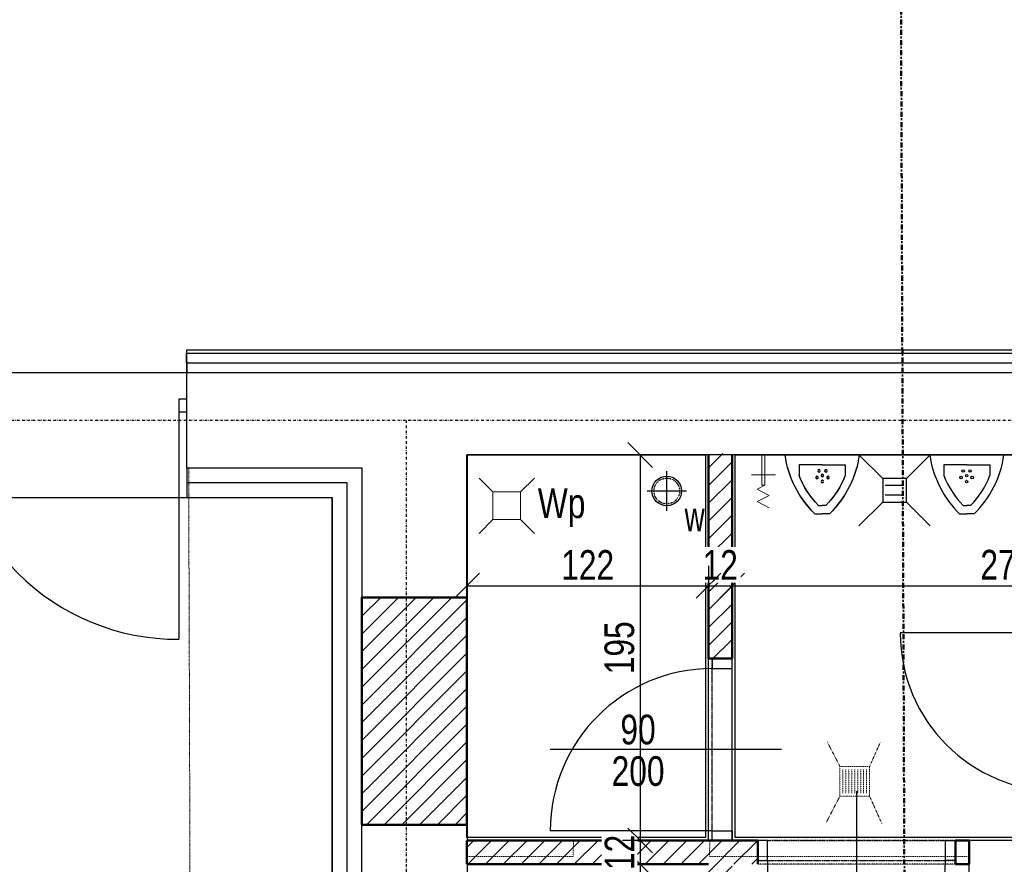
# Model space of a CAD drawing. Header units: centimetres. Extents: x 0 to 55409, y -2708 to 14680.
# Tile 38 of 215: x 30638 to 31136, y 4902 to 5329. Entities that reach past the tile are written whole.
import ezdxf
from ezdxf.enums import TextEntityAlignment as Align

# ---------------------------------------------------------------- set-up
doc = ezdxf.new("R2010")
doc.units = ezdxf.units.CM
doc.header["$LTSCALE"] = 0.01
for name, pattern in [('DASHDOT', [25.4, 12.7, -6.35, 0, -6.35]), ('DASHED2', [9.525, 6.35, -3.175]), ('DIVIDE', [31.75, 12.7, -6.35, 0, -6.35, 0, -6.35]), ('DOT', [6.35, 0, -6.35])]:
    doc.linetypes.add(name, pattern=pattern)
for name, color, linetype in [('A-ELEWACJE', 3, 'Continuous'), ('A-Elewacje_wypełnienia', 7, 'Continuous'), ('A-Opis-G', 3, 'Continuous'), ('A-Wyposażenie-G', 12, 'Continuous'), ('A_drzwi opis istniejące', 161, 'Continuous'), ('A_Ściany istniejące', 9, 'Continuous'), ('CKDOOR_FRAMUGI_RAM', 5, 'Continuous'), ('CKDRZWI_', 7, 'Continuous'), ('CKDRZWI_NAD', 1, 'DIVIDE'), ('CKDRZWI_OPIS', 3, 'Continuous'), ('CKDRZWI_OS', 1, 'Continuous'), ('CKIZOLACJE', 2, 'Continuous'), ('CKOKNA', 4, 'Continuous'), ('CKSCIANY_NAD', 7, 'DIVIDE'), ('CKSCIANY_POD', 7, 'Continuous'), ('CKSIATKA', 7, 'DASHDOT'), ('CKWYMIAR', 3, 'Continuous'), ('PODKŁAD STAN ISTNIEJĄCY', 7, 'Continuous')]:
    doc.layers.add(name, color=color, linetype=linetype)
for name, color, linetype, lineweight in [('A-Wyburzenia', 35, 'DASHED2', 0), ('CKPRZEKROJ_OZN', 4, 'DASHDOT', 50), ('CKSCIANY_PRZEKR', 6, 'Continuous', 50)]:
    doc.layers.add(name, color=color, linetype=linetype, lineweight=lineweight)
for name, color, linetype, plot in [('CKDRZWI_POM', 7, 'DOT', False), ('CKPOM_POWIERZ', 1, 'Continuous', False), ('POWIERZCHNIA ZABUDOWY', 111, 'Continuous', False)]:
    doc.layers.add(name, color=color, linetype=linetype, plot=plot)
doc.styles.add('ArCADiaStyle', font='IC-Romans.shx', dxfattribs={"width": 0.8})
doc.styles.add('SIMPLEX', font='simplex.shx', dxfattribs={"width": 0.7, "height": 17})
doc.styles.get("Standard").update_dxf_attribs({"font": 'ic-simplex.shx', "width": 0.8})
doc.linetypes.add('BATTING', pattern='A,0.0001,-0.1,[134,ltypeshp.shx,S=0.1,R=0,X=-0.1,Y=0],-0.2,[134,ltypeshp.shx,S=0.1,R=180,X=0.1,Y=0],-0.1', length=0.4001)
doc.linetypes.add('IZOLACJA_CIEPLNA_OS', pattern='A,0.001,[220,CADKON.SHX,S=0.05,R=0,X=0,Y=0],-1,[220,CADKON.SHX,S=0.05,R=180,X=1,Y=0],-1', length=2.001)
doc.dimstyles.new('Kopia2 CADKON cm', dxfattribs={"dimscale": 5, "dimtxt": 3, "dimasz": 2.5, "dimexe": 1.8, "dimexo": 5, "dimgap": 0.6, "dimtad": 1, "dimrnd": 0.5, "dimtxsty": 'Standard', "dimblk1": 'OBLIQUE', "dimblk2": 'OBLIQUE', "dimsah": 1, "dimcen": 2.5, "dimadec": 1, "dimazin": 2, "dimtfac": 1, "dimtix": 1, "dimtmove": 2, "dimatfit": 3, "dimldrblk": 'OPEN30', "dimfxl": 2, "dimfxlon": 1, "dimtfill": 1, "dimtolj": 1, "dimarcsym": 0})

# ---------------------------------------------------------------- blocks, each defined once
blk = doc.blocks.new('_OBLIQUE')
at = {"color": 0, "linetype": 'ByBlock'}
blk.add_line((-0.5, -0.5), (0.5, 0.5), dxfattribs=at)
blk = doc.blocks.new('*D142')
at = {"layer": 'CKWYMIAR', "color": 0, "lineweight": -2}
for p, q in [((30453.08, 5382.35), (30434.08, 5382.35)), ((30443.08, 5382.35), (30443.08, 5150.1)), ((30453.08, 5150.1), (30434.08, 5150.1))]:
    blk.add_line(p, q, dxfattribs=at)
at = {"layer": 'CKWYMIAR', "color": 0, "lineweight": -2, "xscale": 12.5, "yscale": 12.5, "zscale": 12.5}
for p, rotation in [((30443.08, 5382.35), 90), ((30443.08, 5150.1), 270)]:
    blk.add_blockref('_OBLIQUE', p, dxfattribs=dict(at, rotation=rotation))
at = {"layer": 'CKWYMIAR', "color": 0, "lineweight": -3, "insert": (30432.58, 5266.23), "char_height": 15, "attachment_point": 5, "rotation": 90, "bg_fill": 3, "box_fill_scale": 1.1, "bg_fill_color": 256, "bg_fill_true_color": 13158600, "bg_fill_transparency": 0}
blk.add_mtext('\\A1;232', dxfattribs=at)
blk = doc.blocks.new('_Open30')
at = {"color": 0, "linetype": 'ByBlock', "lineweight": -2}
for p, q in [((-1, 0.268), (0, 0)), ((0, 0), (-1, -0.268)), ((0, 0), (-1, 0))]:
    blk.add_line(p, q, dxfattribs=at)
blk = doc.blocks.new('ks')
at = {"color": 0}
for points in [[(-6, 6), (-18, 18)], [(6, 6), (18, 18)], [(-2.5, -4.78), (-2.5, 4.78)], [(2.5, -4.78), (2.5, 4.78)], [(-18, -18), (-6, -6)], [(6, -6), (18, -18)]]:
    blk.add_lwpolyline(points, dxfattribs=at)
blk.add_lwpolyline([(-6, 6), (-6, -6), (6, -6), (6, 6)], close=True, dxfattribs=at)
blk = doc.blocks.new('PISUAR')
for p, q in [((-26.72, 35.47), (-22.35, 35.47)), ((-24.64, 30.47), (-22.35, 30.47)), ((-17.97, 35.47), (-22.35, 35.47)), ((-20.06, 30.47), (-22.35, 30.47)), ((-36.24, 6), (-36.24, 12.41)), ((-8.45, 6), (-8.45, 12.41)), ((-22.29, 6), (-36.24, 6)), ((-22.4, 6), (-8.45, 6)), ((-22.29, 0), (-44.7, 0)), ((-22.4, 0), (0, 0))]:
    blk.add_line(p, q)
at = {"linetype": 'ByBlock'}
for centre in [(-25.53, 13.56), (-25.53, 13.56), (-25.53, 13.56), (-25.53, 13.56), (-25.53, 13.56), (-25.53, 13.56), (-25.53, 13.56), (-25.53, 13.56), (-25.53, 13.56), (-22.19, 16), (-22.19, 16), (-22.19, 16), (-22.19, 16), (-22.19, 16), (-22.19, 16), (-22.19, 16), (-22.19, 16), (-22.19, 16), (-22.19, 12.48), (-22.19, 12.48), (-22.19, 12.48), (-22.19, 12.48), (-22.19, 12.48), (-22.19, 12.48), (-22.19, 12.48), (-22.19, 12.48), (-22.19, 12.48), (-18.84, 13.56), (-18.84, 13.56), (-18.84, 13.56), (-18.84, 13.56), (-18.84, 13.56), (-18.84, 13.56), (-18.84, 13.56), (-18.84, 13.56), (-18.84, 13.56), (-24.25, 9.63), (-24.25, 9.63), (-24.25, 9.63), (-24.25, 9.63), (-24.25, 9.63), (-24.25, 9.63), (-24.25, 9.63), (-24.25, 9.63), (-24.25, 9.63), (-20.12, 9.63), (-20.12, 9.63), (-20.12, 9.63), (-20.12, 9.63), (-20.12, 9.63), (-20.12, 9.63), (-20.12, 9.63), (-20.12, 9.63), (-20.12, 9.63)]:
    blk.add_circle(centre, 0.734, dxfattribs=at)
for centre, radius, start, end in [((16.43, -8.68), 61.74, 134.34698, 171.91595), ((16.43, -8.68), 56.74, 136.3686, 158.17945), ((-61.13, -8.68), 56.74, 21.82055, 43.6314), ((-61.13, -8.68), 61.74, 8.08405, 45.65302)]:
    blk.add_arc(centre, radius, start, end, dxfattribs=at)
blk = doc.blocks.new('Zlaczka do weza')
at = {"color": 0, "lineweight": 0}
for p, q in [((20.22, 13.91), (20.22, -10.5)), ((0, 3), (30.84, 3)), ((0, 0), (30.84, 0)), ((30.84, 3), (34.78, -4.57)), ((30.84, 3), (30.84, 0)), ((41.09, 7.57), (34.78, -4.57)), ((41.09, 7.57), (47.4, -4.57)), ((53.71, 7.57), (47.4, -4.57))]:
    blk.add_line(p, q, dxfattribs=at)
blk = doc.blocks.new('A$7E8717E114230')
at = {"layer": 'A-Wyposażenie-G'}
for name, p, xscale, yscale, zscale, rotation in [('Zlaczka do weza', (0, -28.09), -0.5, 0.5, 0.5, 180), ('PISUAR', (0, -77.45), 0.8399999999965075, 0.8399999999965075, 0.8399999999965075, 270.0000000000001)]:
    blk.add_blockref(name, p, dxfattribs=dict(at, xscale=xscale, yscale=yscale, zscale=zscale, rotation=rotation))
at = {"layer": 'A-Wyposażenie-G', "xscale": -1}
blk.add_blockref('ks', (18, -95.29), dxfattribs=at)
blk = doc.blocks.new('A$7E87483B30307')
at = {"lineweight": 9}
for points in [[(13.11, 27.42), (6.11, 34.42)], [(27.11, 27.42), (34.11, 34.42)], [(6.11, 6.42), (13.11, 13.42)], [(34.11, 6.42), (27.11, 13.42)]]:
    blk.add_lwpolyline(points, dxfattribs=at)
blk.add_lwpolyline([(13.11, 27.42), (27.11, 27.42), (27.11, 13.42), (13.11, 13.42)], close=True, dxfattribs=at)
at = {"lineweight": 9, "insert": (35.85, 29.22), "char_height": 15, "width": 166.5319, "attachment_point": 1, "style": 'ArCADiaStyle'}
blk.add_mtext('\\W0.8;Wp', dxfattribs=at)
blk = doc.blocks.new('*D360')
at = {"layer": 'CKWYMIAR', "color": 0, "lineweight": -2}
for p, q in [((30863.99, 5052.5), (30863.99, 5033.5)), ((30986.14, 5052.5), (30986.14, 5033.5)), ((30863.99, 5042.5), (30986.14, 5042.5))]:
    blk.add_line(p, q, dxfattribs=at)
at = {"layer": 'CKWYMIAR', "color": 0, "lineweight": -2, "xscale": 12.5, "yscale": 12.5, "zscale": 12.5, "rotation": 180}
blk.add_blockref('_OBLIQUE', (30863.99, 5042.5), dxfattribs=at)
at = {"layer": 'CKWYMIAR', "color": 0, "lineweight": -2, "xscale": 12.5, "yscale": 12.5, "zscale": 12.5}
blk.add_blockref('_OBLIQUE', (30986.14, 5042.5), dxfattribs=at)
at = {"layer": 'CKWYMIAR', "color": 0, "lineweight": -3, "insert": (30925.06, 5053), "char_height": 15, "attachment_point": 5, "bg_fill": 3, "box_fill_scale": 1.1, "bg_fill_color": 256, "bg_fill_true_color": 13158600, "bg_fill_transparency": 0}
blk.add_mtext('\\A1;122', dxfattribs=at)
blk = doc.blocks.new('*D361')
at = {"layer": 'CKWYMIAR', "color": 0, "lineweight": -2}
for p, q in [((30986.14, 5052.5), (30986.14, 5033.5)), ((30998.14, 5052.5), (30998.14, 5033.5)), ((30986.14, 5042.5), (30998.14, 5042.5))]:
    blk.add_line(p, q, dxfattribs=at)
at = {"layer": 'CKWYMIAR', "color": 0, "lineweight": -2, "xscale": 12.5, "yscale": 12.5, "zscale": 12.5}
blk.add_blockref('_OBLIQUE', (30986.14, 5042.5), dxfattribs=at)
at = {"layer": 'CKWYMIAR', "color": 0, "lineweight": -2, "xscale": 12.5, "yscale": 12.5, "zscale": 12.5, "rotation": 180}
blk.add_blockref('_OBLIQUE', (30998.14, 5042.5), dxfattribs=at)
at = {"layer": 'CKWYMIAR', "color": 0, "lineweight": -3, "insert": (30992.14, 5053), "char_height": 15, "attachment_point": 5, "bg_fill": 3, "box_fill_scale": 1.1, "bg_fill_color": 256, "bg_fill_true_color": 13158600, "bg_fill_transparency": 0}
blk.add_mtext('\\A1;12', dxfattribs=at)
blk = doc.blocks.new('*D362')
at = {"layer": 'CKWYMIAR', "color": 0, "lineweight": -2}
for p, q in [((30998.14, 5052.5), (30998.14, 5033.5)), ((31276.24, 5052.5), (31276.24, 5033.5)), ((30998.14, 5042.5), (31276.24, 5042.5))]:
    blk.add_line(p, q, dxfattribs=at)
at = {"layer": 'CKWYMIAR', "color": 0, "lineweight": -2, "xscale": 12.5, "yscale": 12.5, "zscale": 12.5, "rotation": 180}
blk.add_blockref('_OBLIQUE', (30998.14, 5042.5), dxfattribs=at)
at = {"layer": 'CKWYMIAR', "color": 0, "lineweight": -2, "xscale": 12.5, "yscale": 12.5, "zscale": 12.5}
blk.add_blockref('_OBLIQUE', (31276.24, 5042.5), dxfattribs=at)
at = {"layer": 'CKWYMIAR', "color": 0, "lineweight": -3, "insert": (31137.19, 5053), "char_height": 15, "attachment_point": 5, "bg_fill": 3, "box_fill_scale": 1.1, "bg_fill_color": 256, "bg_fill_true_color": 13158600, "bg_fill_transparency": 0}
blk.add_mtext('\\A1;278', dxfattribs=at)
blk = doc.blocks.new('*D363')
at = {"layer": 'CKWYMIAR', "color": 0, "lineweight": -2}
for p, q in [((30961.14, 5108.6), (30942.68, 5108.6)), ((30951.68, 5108.6), (30951.68, 4913.6)), ((30961.68, 4913.6), (30942.68, 4913.6))]:
    blk.add_line(p, q, dxfattribs=at)
at = {"layer": 'CKWYMIAR', "color": 0, "lineweight": -2, "xscale": 12.5, "yscale": 12.5, "zscale": 12.5}
for p, rotation in [((30951.68, 5108.6), 90), ((30951.68, 4913.6), 270)]:
    blk.add_blockref('_OBLIQUE', p, dxfattribs=dict(at, rotation=rotation))
at = {"layer": 'CKWYMIAR', "color": 0, "lineweight": -3, "insert": (30941.18, 5011.1), "char_height": 15, "attachment_point": 5, "rotation": 90, "bg_fill": 3, "box_fill_scale": 1.1, "bg_fill_color": 256, "bg_fill_true_color": 13158600, "bg_fill_transparency": 0}
blk.add_mtext('\\A1;195', dxfattribs=at)
blk = doc.blocks.new('*D364')
at = {"layer": 'CKWYMIAR', "color": 0, "lineweight": -2}
for p, q in [((30961.68, 4913.6), (30942.68, 4913.6)), ((30951.68, 4913.6), (30951.68, 4901.6)), ((30961.14, 4901.6), (30942.68, 4901.6))]:
    blk.add_line(p, q, dxfattribs=at)
at = {"layer": 'CKWYMIAR', "color": 0, "lineweight": -2, "xscale": 12.5, "yscale": 12.5, "zscale": 12.5}
for p, rotation in [((30951.68, 4913.6), 270), ((30951.68, 4901.6), 90)]:
    blk.add_blockref('_OBLIQUE', p, dxfattribs=dict(at, rotation=rotation))
at = {"layer": 'CKWYMIAR', "color": 0, "lineweight": -3, "insert": (30941.18, 4907.6), "char_height": 15, "attachment_point": 5, "rotation": 90, "bg_fill": 3, "box_fill_scale": 1.1, "bg_fill_color": 256, "bg_fill_true_color": 13158600, "bg_fill_transparency": 0}
blk.add_mtext('\\A1;12', dxfattribs=at)
blk = doc.blocks.new('*D365')
at = {"layer": 'CKWYMIAR', "color": 0, "lineweight": -2}
for p, q in [((30961.14, 4901.6), (30942.68, 4901.6)), ((30951.68, 4901.6), (30951.68, 4719.6)), ((30961.68, 4719.6), (30942.68, 4719.6))]:
    blk.add_line(p, q, dxfattribs=at)
at = {"layer": 'CKWYMIAR', "color": 0, "lineweight": -2, "xscale": 12.5, "yscale": 12.5, "zscale": 12.5}
for p, rotation in [((30951.68, 4901.6), 90), ((30951.68, 4719.6), 270)]:
    blk.add_blockref('_OBLIQUE', p, dxfattribs=dict(at, rotation=rotation))
at = {"layer": 'CKWYMIAR', "color": 0, "lineweight": -3, "insert": (30941.18, 4810.6), "char_height": 15, "attachment_point": 5, "rotation": 90, "bg_fill": 3, "box_fill_scale": 1.1, "bg_fill_color": 256, "bg_fill_true_color": 13158600, "bg_fill_transparency": 0}
blk.add_mtext('\\A1;182', dxfattribs=at)
blk = doc.blocks.new('kratka_60-60')
for p, q in [((54, 54), (6, 54)), ((54, 48), (6, 48)), ((54, 42), (6, 42)), ((54, 36), (6, 36)), ((54, 30), (6, 30)), ((54, 24), (6, 24)), ((54, 18), (6, 18)), ((54, 12), (6, 12)), ((54, 6), (6, 6))]:
    blk.add_line(p, q)
blk.add_lwpolyline([(0, 0), (60, 0), (60, 60), (0, 60)], close=True)
blk = doc.blocks.new('A$7E8718815272C8')
at = {"layer": 'A-Wyburzenia', "ltscale": 2}
blk.add_line((1169.59, -870.49), (1168.9, -660.49), dxfattribs=at)
at = {"layer": 'A-Wyburzenia'}
for p, q in [((1498.5, -811.5), (1492.1, -799.15)), ((1513.5, -811.5), (1519.01, -799.15)), ((1498.5, -826.5), (1491.34, -840.33)), ((1513.5, -826.5), (1519.67, -840.33)), ((1363.55, -857), (1363.58, -849)), ((1432.55, -857), (1432.58, -849))]:
    blk.add_line(p, q, dxfattribs=at)
for points in [[(1363.58, -849), (1309.76, -849)], [(1563.9, -849), (1432.58, -849)], [(1363.55, -857), (1309.76, -857)], [(1563.9, -857), (1432.55, -857)]]:
    blk.add_lwpolyline(points, dxfattribs=at)
at = {"layer": 'A_Ściany istniejące'}
for p, q in [((1167.9, -660.49), (1167.9, -612.49)), ((1309.76, -654), (1309.76, -726)), ((1722, -654), (1309.76, -654)), ((1167.9, -660.49), (1256.5, -660.5)), ((1256.5, -660.5), (1256.5, -726)), ((1309.76, -841), (1309.76, -849))]:
    blk.add_line(p, q, dxfattribs=at)
for points in [[(1750, -612.5), (1167.9, -612.49)], [(1309.76, -726), (1256.5, -726)], [(1309.76, -841), (1256.5, -841)], [(1256.5, -902.5), (1256.5, -841)], [(1722, -849), (1563.9, -849)], [(1563.9, -891), (1563.9, -849)], [(1309.76, -857), (1309.76, -902.5), (1256.5, -902.5)]]:
    blk.add_lwpolyline(points, dxfattribs=at)
at = {"layer": 'CKOKNA'}
blk.add_lwpolyline([(1163.9, -632.22), (1167.9, -632.22), (1167.9, -625.72), (1163.9, -625.72)], close=True, dxfattribs=at)
blk.add_lwpolyline([(1163.9, -632.22), (1163.9, -747.22)], dxfattribs=at)
blk.add_arc((1163.29, -632.83), 114.39, 179.6938, 270.3062, dxfattribs=at)
at = {"layer": 'CKPRZEKROJ_OZN', "ltscale": 20}
blk.add_line((1526.68, 275.84), (1534.15, -1655.36), dxfattribs=at)
at = {"layer": 'A-Wyburzenia', "xscale": -0.25, "yscale": 0.25, "zscale": 0.25, "rotation": 89.99999999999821}
blk.add_blockref('kratka_60-60', (1513.5, -811.5), dxfattribs=at)
at = {"layer": 'A_drzwi opis istniejące', "style": 'SIMPLEX', "width": 0.8}
for tag, p in [('230', (1043.61, -607.59)), ('200', (1068.26, -607.78)), ('200', (1828.36, -1338.28)), ('90', (1803.7, -1338.09))]:
    blk.add_attdef(tag, text='', height=16, rotation=90, dxfattribs=at).set_placement(p, align=Align.CENTER)
for tag, p in [('80', (1900.82, -1184.7)), ('200', (1900.63, -1209.35))]:
    blk.add_attdef(tag, text='', height=16, dxfattribs=at).set_placement(p, align=Align.CENTER)
blk = doc.blocks.new('A$7E8919B7181BA')
at = {"layer": 'CKIZOLACJE'}
blk.add_lwpolyline([(2162.59, -4968.41), (1179.09, -4968.41), (1179.09, -4279.41)], dxfattribs=at)
blk = doc.blocks.new('*D491')
at = {"layer": 'CKWYMIAR', "color": 0, "lineweight": -2}
for p, q in [((29313.5, 5087.1), (29294.5, 5087.1)), ((29303.5, 5087.1), (29303.5, 4398.1)), ((29313.5, 4398.1), (29294.5, 4398.1))]:
    blk.add_line(p, q, dxfattribs=at)
at = {"layer": 'CKWYMIAR', "color": 0, "lineweight": -2, "xscale": 12.5, "yscale": 12.5, "zscale": 12.5}
for p, rotation in [((29303.5, 5087.1), 90), ((29303.5, 4398.1), 270)]:
    blk.add_blockref('_OBLIQUE', p, dxfattribs=dict(at, rotation=rotation))
at = {"layer": 'CKWYMIAR', "color": 0, "lineweight": -3, "insert": (29293, 4742.6), "char_height": 15, "attachment_point": 5, "rotation": 90, "bg_fill": 3, "box_fill_scale": 1.1, "bg_fill_color": 256, "bg_fill_true_color": 13158600, "bg_fill_transparency": 0}
blk.add_mtext('\\A1;689', dxfattribs=at)
blk = doc.blocks.new('*D492')
at = {"layer": 'CKWYMIAR', "color": 0, "lineweight": -2}
for p, q in [((29353.5, 5087.1), (29334.5, 5087.1)), ((29343.5, 5087.1), (29343.5, 4398.1)), ((29353.5, 4398.1), (29334.5, 4398.1))]:
    blk.add_line(p, q, dxfattribs=at)
at = {"layer": 'CKWYMIAR', "color": 0, "lineweight": -2, "xscale": 12.5, "yscale": 12.5, "zscale": 12.5}
for p, rotation in [((29343.5, 5087.1), 90), ((29343.5, 4398.1), 270)]:
    blk.add_blockref('_OBLIQUE', p, dxfattribs=dict(at, rotation=rotation))
at = {"layer": 'CKWYMIAR', "color": 0, "lineweight": -3, "insert": (29333, 4742.6), "char_height": 15, "attachment_point": 5, "rotation": 90, "bg_fill": 3, "box_fill_scale": 1.1, "bg_fill_color": 256, "bg_fill_true_color": 13158600, "bg_fill_transparency": 0}
blk.add_mtext('\\A1;689', dxfattribs=at)
blk = doc.blocks.new('*D493')
at = {"layer": 'CKWYMIAR', "color": 0, "lineweight": -2}
for p, q in [((29393.5, 5087.1), (29374.5, 5087.1)), ((29383.5, 5087.1), (29383.5, 4913.6)), ((29393.5, 4913.6), (29374.5, 4913.6))]:
    blk.add_line(p, q, dxfattribs=at)
at = {"layer": 'CKWYMIAR', "color": 0, "lineweight": -2, "xscale": 12.5, "yscale": 12.5, "zscale": 12.5}
for p, rotation in [((29383.5, 5087.1), 90), ((29383.5, 4913.6), 270)]:
    blk.add_blockref('_OBLIQUE', p, dxfattribs=dict(at, rotation=rotation))
at = {"layer": 'CKWYMIAR', "color": 0, "lineweight": -3, "insert": (29371.58, 5000.35), "char_height": 15, "attachment_point": 5, "rotation": 90, "bg_fill": 3, "box_fill_scale": 1.1, "bg_fill_color": 256, "bg_fill_true_color": 13158600, "bg_fill_transparency": 0}
blk.add_mtext('\\A1;173,5', dxfattribs=at)
blk = doc.blocks.new('*D494')
at = {"layer": 'CKWYMIAR', "color": 0, "lineweight": -2}
for p, q in [((29393.5, 4913.6), (29374.5, 4913.6)), ((29383.5, 4913.6), (29383.5, 4901.6)), ((29393.5, 4901.6), (29374.5, 4901.6))]:
    blk.add_line(p, q, dxfattribs=at)
at = {"layer": 'CKWYMIAR', "color": 0, "lineweight": -2, "xscale": 12.5, "yscale": 12.5, "zscale": 12.5}
for p, rotation in [((29383.5, 4913.6), 270), ((29383.5, 4901.6), 90)]:
    blk.add_blockref('_OBLIQUE', p, dxfattribs=dict(at, rotation=rotation))
at = {"layer": 'CKWYMIAR', "color": 0, "lineweight": -3, "insert": (29373, 4907.6), "char_height": 15, "attachment_point": 5, "rotation": 90, "bg_fill": 3, "box_fill_scale": 1.1, "bg_fill_color": 256, "bg_fill_true_color": 13158600, "bg_fill_transparency": 0}
blk.add_mtext('\\A1;12', dxfattribs=at)
blk = doc.blocks.new('*D495')
at = {"layer": 'CKWYMIAR', "color": 0, "lineweight": -2}
for p, q in [((29393.5, 4901.6), (29374.5, 4901.6)), ((29383.5, 4901.6), (29383.5, 4719.6)), ((29393.5, 4719.6), (29374.5, 4719.6))]:
    blk.add_line(p, q, dxfattribs=at)
at = {"layer": 'CKWYMIAR', "color": 0, "lineweight": -2, "xscale": 12.5, "yscale": 12.5, "zscale": 12.5}
for p, rotation in [((29383.5, 4901.6), 90), ((29383.5, 4719.6), 270)]:
    blk.add_blockref('_OBLIQUE', p, dxfattribs=dict(at, rotation=rotation))
at = {"layer": 'CKWYMIAR', "color": 0, "lineweight": -3, "insert": (29373, 4810.6), "char_height": 15, "attachment_point": 5, "rotation": 90, "bg_fill": 3, "box_fill_scale": 1.1, "bg_fill_color": 256, "bg_fill_true_color": 13158600, "bg_fill_transparency": 0}
blk.add_mtext('\\A1;182', dxfattribs=at)
blk = doc.blocks.new('A$7E8A383135198')
at = {"layer": 'CKSIATKA', "ltscale": 10}
for p, q in [((2215, -651.43), (-268, -651.43)), ((1294, -651.43), (1294, -1847.53))]:
    blk.add_line(p, q, dxfattribs=at)
blk = doc.blocks.new('A$7E8778113A2FE')
at = {"layer": 'A-ELEWACJE'}
for points in [[(0, -10), (0, 10)], [(0, -10), (0, 10)], [(-10, 0), (10, 0)], [(-10, 0), (10, 0)]]:
    blk.add_lwpolyline(points, dxfattribs=at)
blk.add_circle((0, 0), 7.5, dxfattribs=at)
at = {"layer": 'A-ELEWACJE', "linetype": 'DASHED2', "ltscale": 0.5}
blk.add_circle((0, 0), 6.5, dxfattribs=at)
at = {"layer": 'A-Opis-G', "lineweight": 20, "width": 0.7}
blk.add_text('w', height=15, dxfattribs=at).set_placement((9.03, -20.39))

msp = doc.modelspace()

# ---------------------------------------------------------------- hatches: boundary and pattern name
at = {"layer": 'A-Elewacje_wypełnienia', "lineweight": 5}
h = msp.add_hatch(dxfattribs=at)
h.set_pattern_fill('ANSI31', color=256, scale=2, style=0)
h.set_pattern_definition([(45, (8207.052, 1720.307), (-4.490128, 4.490128), [])])
h.paths.add_polyline_path([(30986.137, 5005.606), (30998.137, 5005.606), (30998.137, 5109.415), (30986.721, 5109.4)])
h = msp.add_hatch(dxfattribs=at)
h.set_pattern_fill('ANSI31', color=256, scale=2, style=0)
h.set_pattern_definition([(45, (8031.651, 1636.3056), (-4.490128, 4.490128), [])])
h.paths.add_polyline_path([(30810.736, 4921.605), (30863.991, 4921.605), (30863.991, 5036.607), (30811.319, 5036.592)])
h = msp.add_hatch(dxfattribs=at)
h.set_pattern_fill('ANSI31', color=256, scale=2, style=0)
h.set_pattern_definition([(45, (8031.651, 1636.3056), (-4.490128, 4.490128), [])])
h.paths.add_polyline_path([(30810.736, 4921.605), (30863.991, 4921.605), (30863.991, 5036.607), (30811.319, 5036.592)])
h = msp.add_hatch(dxfattribs=at)
h.set_pattern_fill('ANSI31', color=256, scale=2, style=0)
h.set_pattern_definition([(45, (-10586.8375, 0), (-4.4901281, 4.4901281), [])])
h.paths.add_polyline_path([(30863.991, 4913.604), (30863.991, 4901.604), (30986.137, 4901.604), (30986.137, 4811.604), (30998.137, 4811.604), (30998.137, 4901.604), (31011.137, 4901.604), (31011.137, 4913.604), (30998.137, 4913.604), (30986.137, 4913.604)])

# ---------------------------------------------------------------- linework, layer by layer
at = {"layer": 'CKDOOR_FRAMUGI_RAM'}
for p, q in [((30988.137, 5005.604), (30988.137, 5000.604)), ((30998.137, 5005.604), (30988.137, 5005.604)), ((30998.137, 5000.604), (30998.137, 5005.604)), ((30988.137, 5000.604), (30998.137, 5000.604)), ((30988.137, 4913.604), (30988.137, 4918.604)), ((30988.137, 4918.604), (30998.137, 4918.604)), ((30998.137, 4918.604), (30998.137, 4913.604)), ((30998.137, 4913.604), (30988.137, 4913.604)), ((31016.137, 4913.604), (31011.137, 4913.604)), ((31011.137, 4913.604), (31011.137, 4903.604)), ((31016.137, 4903.604), (31016.137, 4913.604)), ((31106.137, 4903.604), (31106.137, 4913.604)), ((31106.137, 4913.604), (31111.137, 4913.604)), ((31111.137, 4913.604), (31111.137, 4903.604)), ((31011.137, 4903.604), (31016.137, 4903.604)), ((31111.137, 4903.604), (31106.137, 4903.604))]:
    msp.add_line(p, q, dxfattribs=at)
at = {"layer": 'CKDRZWI_'}
for p, q in [((31163.236, 5018.604), (31083.236, 5018.604)), ((30988.137, 4918.604), (30906.137, 4918.604)), ((31016.137, 4903.604), (31016.137, 4813.604))]:
    msp.add_line(p, q, dxfattribs=at)
for centre, radius, start, end in [((31163.236, 5018.604), 80, 180, 270), ((30988.137, 4918.604), 82, 90, 180), ((31016.137, 4903.604), 90, 270, 360)]:
    msp.add_arc(centre, radius, start, end, dxfattribs=at)
at = {"layer": 'CKDRZWI_NAD'}
for p, q in [((30988.137, 4918.604), (30988.137, 5000.604)), ((30998.137, 4918.604), (30998.137, 5000.604)), ((31016.137, 4913.604), (31106.137, 4913.604)), ((31016.137, 4903.604), (31106.137, 4903.604))]:
    msp.add_line(p, q, dxfattribs=at)
at = {"layer": 'CKDRZWI_OS'}
for p, q in [((31023.137, 4959.604), (30906.137, 4959.604)), ((31061.137, 4938.604), (31061.137, 4813.604))]:
    msp.add_line(p, q, dxfattribs=at)
at = {"layer": 'CKDRZWI_POM'}
for p, q in [((30988.137, 4913.604), (30988.137, 5005.604)), ((31011.137, 4903.604), (31111.137, 4903.604))]:
    msp.add_line(p, q, dxfattribs=at)
at = {"layer": 'CKIZOLACJE'}
for points in [[(30722.14, 5150.111), (30722.051, 5160.111), (31314.236, 5160.111)], [(30722.14, 5102.111), (30722.14, 5087.104)], [(30722.14, 5087.104), (30795.736, 5087.104), (30795.736, 4398.104), (31317.736, 4398.104)]]:
    msp.add_lwpolyline(points, dxfattribs=at)
at = {"layer": 'CKIZOLACJE', "linetype": 'BATTING', "ltscale": 10}
msp.add_lwpolyline([(31314.236, 5155.108), (30722.14, 5155.108)], dxfattribs=at)
at = {"layer": 'CKIZOLACJE', "linetype": 'IZOLACJA_CIEPLNA_OS', "ltscale": 5.5}
msp.add_lwpolyline([(30722.14, 5094.604), (30803.236, 5094.604), (30803.236, 4405.604), (31317.736, 4405.604)], dxfattribs=at)
at = {"layer": 'CKPOM_POWIERZ'}
msp.add_lwpolyline([(29616.644, 5226.104, 0.0000171), (29603.236, 5226.104, 0.0000171), (29603.234, 5714.104), (31730.236, 5724.076), (31730.236, 5161.611), (30722.051, 5161.611), (30722.14, 5150.104), (29616.644, 5150.104)], format="xyb", close=True, dxfattribs=at)
for points in [[(30863.991, 5108.604), (30984.637, 5108.604), (30984.637, 4915.104), (30863.991, 4915.104)], [(30999.637, 5108.604), (31276.236, 5108.604), (31276.236, 4915.104), (30999.637, 4915.104)]]:
    msp.add_lwpolyline(points, close=True, dxfattribs=at)
at = {"layer": 'CKSCIANY_NAD'}
for p, q in [((31111.137, 4913.604), (31011.137, 4913.604)), ((31111.137, 4901.604), (31011.137, 4901.604))]:
    msp.add_line(p, q, dxfattribs=at)
at = {"layer": 'CKSCIANY_POD'}
for p, q in [((30986.137, 4913.604), (30986.137, 5005.604)), ((30998.137, 4913.604), (30998.137, 5005.604))]:
    msp.add_line(p, q, dxfattribs=at)
at = {"layer": 'CKSCIANY_PRZEKR'}
for p, q in [((30986.137, 5005.604), (30986.137, 5108.604)), ((30998.137, 5005.604), (30998.137, 5108.604)), ((30998.137, 5005.604), (30986.137, 5005.604)), ((30863.991, 4901.604), (30863.991, 4913.604)), ((30863.991, 4913.604), (31011.137, 4913.604)), ((30986.137, 4913.604), (30998.137, 4913.604)), ((30998.137, 4913.604), (30986.137, 4913.604)), ((31011.137, 4901.604), (31011.137, 4913.604)), ((31111.137, 4913.604), (31118.137, 4913.604)), ((31111.137, 4901.604), (31111.137, 4913.604)), ((31118.137, 4901.604), (31118.137, 4913.604)), ((30986.137, 4901.604), (30863.991, 4901.604)), ((31118.137, 4901.604), (31111.137, 4901.604))]:
    msp.add_line(p, q, dxfattribs=at)
msp.add_lwpolyline([(30863.991, 5036.605), (30810.736, 5036.605), (30810.736, 4921.603), (30863.991, 4921.603)], close=True, dxfattribs=at)

# ---------------------------------------------------------------- block references
at = {"xscale": -1, "rotation": 89.99999999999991}
msp.add_blockref('A$7E8717E114230', (30985.064, 5108.7), dxfattribs=at)
at = {"layer": 'A-Wyposażenie-G', "yscale": 0.8399999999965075, "zscale": 0.8399999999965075, "rotation": 180}
for p, xscale in [((31062.513, 5108.604), -0.8399999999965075), ((31098.192, 5108.604), 0.8399999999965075)]:
    msp.add_blockref('PISUAR', p, dxfattribs=dict(at, xscale=xscale))
at = {"layer": 'A-Wyposażenie-G'}
msp.add_blockref('A$7E87483B30307', (30863.991, 5062.471), dxfattribs=at)
at = {"layer": 'PODKŁAD STAN ISTNIEJĄCY'}
msp.add_blockref('A$7E8718815272C8', (29554.236, 5762.604), dxfattribs=at)

# ---------------------------------------------------------------- texts
at = {"layer": 'CKDRZWI_OPIS', "width": 0.8}
msp.add_text('90', height=15, rotation=0.0053, dxfattribs=at).set_placement((30950.564, 4962.247), align=Align.CENTER)
msp.add_text('200', height=15, rotation=0.0053, dxfattribs=at).set_placement((30950.564, 4956.247), align=Align.TOP_CENTER)

# ---------------------------------------------------------------- next in the draw order: dimensions: what is measured, and where the dimension line sits
at = {"layer": 'CKWYMIAR', "lineweight": -3}
for base, p1, p2, picture, middle in [((30443.081, 5150.104), (31305.236, 5382.354), (31472.98, 5150.104), '*D142', (30432.581, 5266.229)), ((30951.678, 4719.604), (30986.137, 4901.604), (30988.137, 4719.604), '*D365', (30941.178, 4810.604))]:
    dim = msp.add_linear_dim(base=base, p1=p1, p2=p2, angle=90, dimstyle='Kopia2 CADKON cm', override={"dimtxt": 3, "dimfxl": 2, "dimfxlon": 1, "dimtfill": 1, "dimtfillclr": 0}, dxfattribs=at)
    dim.commit()
    dim.dimension.update_dxf_attribs({"geometry": picture, "text_midpoint": middle})
dim = msp.add_linear_dim(base=(31276.236, 5042.502), p1=(30998.137, 5108.604), p2=(31276.236, 5108.604), dimstyle='Kopia2 CADKON cm', override={"dimtxt": 3, "dimfxl": 2, "dimfxlon": 1, "dimtfill": 1, "dimtfillclr": 0}, dxfattribs=at)
dim.commit()
dim.dimension.update_dxf_attribs({"geometry": '*D362', "text_midpoint": (31137.187, 5053.002)})

# ---------------------------------------------------------------- next in the draw order: dimensions: what is measured, and where the dimension line sits
dim = msp.add_linear_dim(base=(30951.678, 4901.604), p1=(30988.137, 4913.604), p2=(30986.137, 4901.604), angle=90, dimstyle='Kopia2 CADKON cm', override={"dimtxt": 3, "dimfxl": 2, "dimfxlon": 1, "dimtfill": 1, "dimtfillclr": 0}, dxfattribs=at)
dim.commit()
dim.dimension.update_dxf_attribs({"geometry": '*D364', "text_midpoint": (30941.178, 4907.604)})

# ---------------------------------------------------------------- next in the draw order: dimensions: what is measured, and where the dimension line sits
dim = msp.add_linear_dim(base=(30951.678, 4913.604), p1=(30986.137, 5108.604), p2=(30988.137, 4913.604), angle=90, dimstyle='Kopia2 CADKON cm', override={"dimtxt": 3, "dimfxl": 2, "dimfxlon": 1, "dimtfill": 1, "dimtfillclr": 0}, dxfattribs=at)
dim.commit()
dim.dimension.update_dxf_attribs({"geometry": '*D363', "text_midpoint": (30941.178, 5011.104)})

# ---------------------------------------------------------------- next in the draw order: dimensions: what is measured, and where the dimension line sits
dim = msp.add_linear_dim(base=(30998.137, 5042.502), p1=(30986.137, 5108.604), p2=(30998.137, 5108.604), dimstyle='Kopia2 CADKON cm', override={"dimtxt": 3, "dimfxl": 2, "dimfxlon": 1, "dimtfill": 1, "dimtfillclr": 0}, dxfattribs=at)
dim.commit()
dim.dimension.update_dxf_attribs({"geometry": '*D361', "text_midpoint": (30992.137, 5053.002)})

# ---------------------------------------------------------------- next in the draw order: dimensions: what is measured, and where the dimension line sits
dim = msp.add_linear_dim(base=(30986.137, 5042.502), p1=(30863.991, 5108.604), p2=(30986.137, 5108.604), dimstyle='Kopia2 CADKON cm', override={"dimtxt": 3, "dimfxl": 2, "dimfxlon": 1, "dimtfill": 1, "dimtfillclr": 0}, dxfattribs=at)
dim.commit()
dim.dimension.update_dxf_attribs({"geometry": '*D360', "text_midpoint": (30925.064, 5053.002)})

# ---------------------------------------------------------------- next in the draw order: block references
at = {"layer": 'A-ELEWACJE'}
msp.add_blockref('A$7E8778113A2FE', (30965.101, 5090.385), dxfattribs=at)
at = {"layer": 'PODKŁAD STAN ISTNIEJĄCY'}
msp.add_blockref('A$7E8919B7181BA', (29616.644, 9366.513), dxfattribs=at)

# ---------------------------------------------------------------- next in the draw order: dimensions: what is measured, and where the dimension line sits
at = {"layer": 'CKWYMIAR', "lineweight": -3}
dim = msp.add_linear_dim(base=(29303.502, 4398.104), p1=(29539.236, 5087.104), p2=(30795.736, 4398.104), angle=90, dimstyle='Kopia2 CADKON cm', override={"dimtxt": 3}, dxfattribs=at)
dim.commit()
dim.dimension.update_dxf_attribs({"geometry": '*D491', "text_midpoint": (29293.002, 4742.604)})

# ---------------------------------------------------------------- next in the draw order: dimensions: what is measured, and where the dimension line sits
dim = msp.add_linear_dim(base=(29343.502, 4398.104), p1=(29539.236, 5087.104), p2=(30795.736, 4398.104), angle=90, dimstyle='Kopia2 CADKON cm', override={"dimtxt": 3}, dxfattribs=at)
dim.commit()
dim.dimension.update_dxf_attribs({"geometry": '*D492', "text_midpoint": (29333.002, 4742.604)})

# ---------------------------------------------------------------- next in the draw order: dimensions: what is measured, and where the dimension line sits
dim = msp.add_linear_dim(base=(29383.502, 4913.604), p1=(29539.236, 5087.104), p2=(30863.991, 4913.604), angle=90, dimstyle='Kopia2 CADKON cm', override={"dimtxt": 3}, dxfattribs=at)
dim.commit()
dim.dimension.update_dxf_attribs({"geometry": '*D493', "text_midpoint": (29371.577, 5000.354)})

# ---------------------------------------------------------------- next in the draw order: dimensions: what is measured, and where the dimension line sits
dim = msp.add_linear_dim(base=(29383.502, 4901.604), p1=(30863.991, 4913.604), p2=(30863.991, 4901.604), angle=90, dimstyle='Kopia2 CADKON cm', override={"dimtxt": 3}, dxfattribs=at)
dim.commit()
dim.dimension.update_dxf_attribs({"geometry": '*D494', "text_midpoint": (29373.002, 4907.604)})

# ---------------------------------------------------------------- next in the draw order: dimensions: what is measured, and where the dimension line sits
dim = msp.add_linear_dim(base=(29383.502, 4719.604), p1=(30863.991, 4901.604), p2=(30863.991, 4719.604), angle=90, dimstyle='Kopia2 CADKON cm', override={"dimtxt": 3}, dxfattribs=at)
dim.commit()
dim.dimension.update_dxf_attribs({"geometry": '*D495', "text_midpoint": (29373.002, 4810.604)})

# ---------------------------------------------------------------- next in the draw order: linework, layer by layer
at = {"layer": 'POWIERZCHNIA ZABUDOWY'}
msp.add_lwpolyline([(29539.236, 5777.537), (29539.236, 5087.104), (30795.736, 5087.104), (30795.736, 4398.104), (32304.236, 4398.104), (32304.236, 4558.252), (32721.236, 4558.252), (32721.236, 5787.604), (31784.236, 5787.604), (29539.236, 5777.537)], dxfattribs=at)

# ---------------------------------------------------------------- next in the draw order: block references
at = {"layer": 'CKIZOLACJE'}
msp.add_blockref('A$7E8A383135198', (29539.236, 5777.537), dxfattribs=at)

doc.saveas('drawing.dxf')
